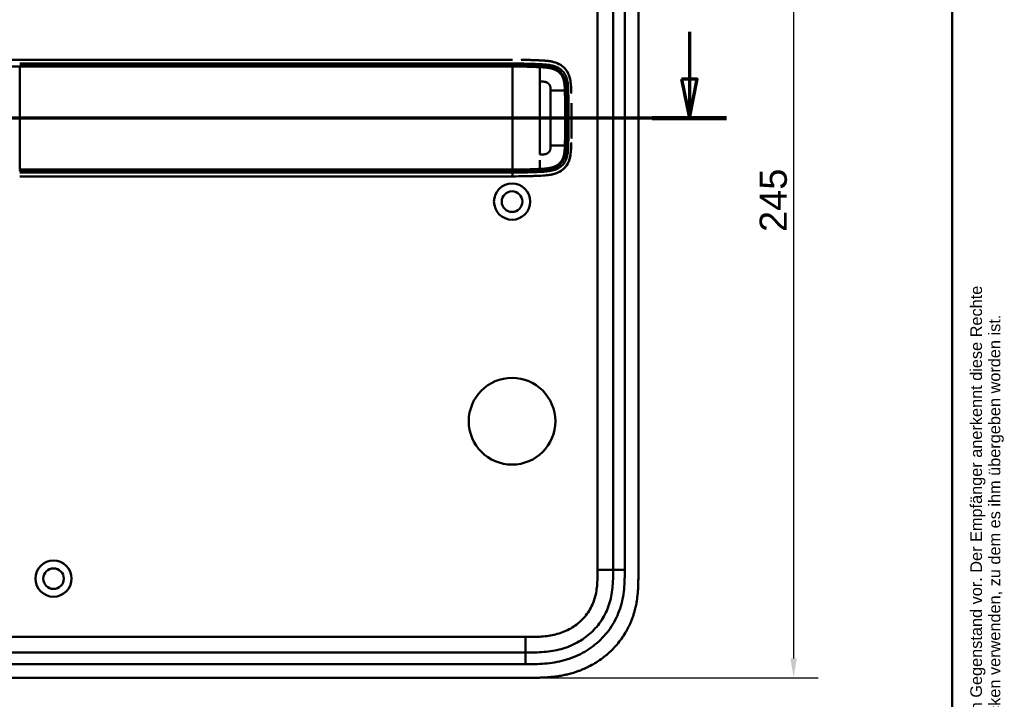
# Model space of a CAD drawing. Header units: millimetres. Extents: x 20 to 833, y 20 to 574.
# Tile 9 of 10: x 580 to 833, y 261 to 436. Entities that reach past the tile are written whole.
import ezdxf
from ezdxf.enums import TextEntityAlignment as Align

# ---------------------------------------------------------------- set-up
doc = ezdxf.new("R2010")
doc.units = ezdxf.units.MM
doc.header["$LTSCALE"] = 2
for name, color, linetype, lineweight in [('Bemaßungen(DIN)', 7, 'Continuous', 25), ('Schnittansichtslinien(DIN)', 7, 'Continuous', 70), ('Sichtbare Kanten(DIN)', 7, 'Continuous', 50), ('Sichtbare tangentiale Kanten(DIN)', 7, 'Continuous', 50), ('Skizziergeometrie(DIN)', 7, 'Continuous', 50), ('Symbole(DIN)', 7, 'Continuous', 25)]:
    doc.layers.add(name, color=color, linetype=linetype, lineweight=lineweight)
doc.styles.add('Aktuell-DIN', font='arial.ttf')
doc.styles.add('STANDARD-DIN~0', font='arial.ttf')
doc.styles.add('Textstil10', font='arial.ttf')
doc.styles.add('Textstil41', font='arial.ttf', dxfattribs={"width": 0.8})
doc.styles.add('Textstil83', font='arial.ttf', dxfattribs={"width": 0.8})
doc.dimstyles.new('CAD-LAN', dxfattribs={"dimscale": 2, "dimtxt": 3.5, "dimasz": 2.5, "dimexe": 3.175, "dimexo": 0, "dimgap": 0.8, "dimtad": 1, "dimrnd": 1e-08, "dimtxsty": 'STANDARD-DIN~0', "dimcen": 0.09, "dimdle": 10, "dimclrd": 250, "dimclre": 250, "dimclrt": 250, "dimadec": 0, "dimazin": 2, "dimtfac": 1, "dimtmove": 0, "dimatfit": 3, "dimfxl": 1, "dimtolj": 1, "dimtzin": 0, "dimlwd": 25, "dimlwe": 25, "dimarcsym": 0})

# ---------------------------------------------------------------- blocks, each defined once
blk = doc.blocks.new('Ränder Standardrahmen')
at = {"layer": 'Skizziergeometrie(DIN)', "flags": 128}
blk.add_lwpolyline([(10, 10), (10, 287), (410, 287), (410, 10), (10, 10)], dxfattribs=at)
blk = doc.blocks.new('Schriftfelder Heusser')
at = {"layer": 'Symbole(DIN)', "color": 7, "insert": (293.33, 191.7), "char_height": 1.5, "width": 182.3003, "attachment_point": 1, "rotation": 90, "line_spacing_factor": 0.944221, "style": 'Aktuell-DIN'}
blk.add_mtext('\\fArial|b0|i0;\\H1.5000;Die Schlossfabrik Heusser AG ist Eigentümerin dieses Dokumentes und behält sich alle Rechte an diesem und dem dargestellten Gegenstand vor. Der Empfänger anerkennt diese Rechte\\Pund wird das Dokument nicht ohne schriftliche Ermächtigung der Eigentümerin Dritten zugänglich machen oder zu anderen Zwecken verwenden, zu dem es ihm übergeben worden ist.\\P ', dxfattribs=at)
at = {"layer": 'Symbole(DIN)', "color": 179, "true_color": 0x262659}
for tag, height, style, p in [('AUTOR', 2.49, 'Aktuell-DIN', (240.03, 219.26)), ('KONTROLLDATUM', 2, 'Textstil10', (217.42, 215.04)), ('KONTROLLIERT_VON', 2, 'Textstil10', (239.98, 215.05))]:
    blk.add_attdef(tag, text='', height=height, dxfattribs=dict(at, style=style)).set_placement(p, align=Align.MIDDLE_LEFT)
at = {"layer": 'Symbole(DIN)', "color": 179, "true_color": 0x262659, "style": 'Textstil10'}
blk.add_attdef('ERSTELLUNGSDATUM_001', (217.23, 218.29), '', height=2, dxfattribs=at)
at = {"layer": 'Symbole(DIN)', "color": 7, "style": 'Textstil83', "width": 0.8}
blk.add_attdef('Anfänglicher_Ansichtsmaßstab_001', (281.57, 213.34), '', height=2.3, dxfattribs=at)
at = {"layer": 'Symbole(DIN)', "color": 179, "true_color": 0x262659, "style": 'Textstil10'}
blk.add_attdef('PROJEKT', text='', height=2, dxfattribs=at).set_placement((217.77, 209.72), align=Align.BOTTOM_LEFT)
at = {"layer": 'Symbole(DIN)', "color": 7, "style": 'Textstil41', "width": 0.8}
blk.add_attdef('STATUS', text='', height=5, dxfattribs=at).set_placement((284.53, 195.86), align=Align.MIDDLE_CENTER)
blk = doc.blocks.new('2DTransSchnitt0')
at = {"layer": 'Schnittansichtslinien(DIN)', "linetype": 'Continuous'}
for p, q in [((376.18, 216.59), (376.18, 210.5)), ((375.18, 210.5), (376.18, 205.5)), ((377.18, 210.5), (375.18, 210.5)), ((376.18, 210.5), (376.18, 205.5)), ((376.18, 205.5), (377.18, 210.5)), ((380.97, 205.5), (249.93, 205.5))]:
    blk.add_line(p, q, dxfattribs=at)
at = {"layer": 'Schnittansichtslinien(DIN)', "linetype": 'Continuous', "lineweight": 140}
blk.add_line((380.97, 205.5), (371.39, 205.5), dxfattribs=at)
at = {"layer": 'Schnittansichtslinien(DIN)', "linetype": 'Continuous', "flags": 128}
blk.add_lwpolyline([(375.18, 210.5), (376.18, 205.5), (377.18, 210.5), (375.18, 210.5)], dxfattribs=at)
at = {"layer": 'Schnittansichtslinien(DIN)'}
blk.add_solid([(375.18, 210.5), (376.18, 205.5), (377.18, 210.5), (375.18, 210.5)], dxfattribs=at)
blk = doc.blocks.new('*D10')
at = {"layer": 'Bemaßungen(DIN)', "color": 250, "linetype": 'Continuous', "lineweight": 25, "true_color": 0x3f3f3f, "transparency": 16777216}
for p, q in [((711.19, 512), (785.54, 512)), ((779.19, 507), (779.19, 272)), ((711.19, 267), (785.54, 267))]:
    blk.add_line(p, q, dxfattribs=at)
at = {"layer": 'Bemaßungen(DIN)', "color": 250, "linetype": 'Continuous', "true_color": 0x3f3f3f, "transparency": 16777216}
for points in [[(778.36, 507), (780.02, 507), (779.19, 512)], [(778.36, 272), (780.02, 272), (779.19, 267)]]:
    blk.add_solid(points, dxfattribs=at)
at = {"layer": 'Defpoints', "color": 0, "linetype": 'Continuous', "transparency": 16777216}
for p in [(711.19, 512), (711.19, 267), (779.19, 267)]:
    blk.add_point(p, dxfattribs=at)
at = {"layer": 'Bemaßungen(DIN)', "color": 250, "linetype": 'Continuous', "lineweight": 25, "true_color": 0x3f3f3f, "transparency": 16777216, "insert": (770.44, 381.68), "char_height": 7, "attachment_point": 1, "rotation": 90, "style": 'STANDARD-DIN~0'}
blk.add_mtext('\\A1;245', dxfattribs=at)

msp = doc.modelspace()

# ---------------------------------------------------------------- linework, layer by layer
at = {"layer": 'Sichtbare Kanten(DIN)'}
for p, q in [((732.73, 294.786), (732.73, 484.217)), ((739.23, 293.786), (739.23, 485.217)), ((706.867, 426.005), (580.015, 426.005)), ((716.653, 414.001), (716.654, 414.001)), ((720.704, 414.001), (720.704, 414.001)), ((716.653, 408.001), (716.653, 408.001)), ((720.704, 408.001), (720.704, 408.001)), ((580.015, 396.005), (706.867, 396.005)), ((565.268, 273.501), (710.192, 273.501)), ((552.269, 267.001), (711.191, 267.001))]:
    msp.add_line(p, q, dxfattribs=at)
for centre, radius in [((706.73, 389.501), 4.65), ((706.73, 389.501), 2.65), ((706.73, 333.001), 11.15), ((588.73, 292.501), 4.65), ((588.73, 292.501), 2.65)]:
    msp.add_circle(centre, radius, dxfattribs=at)
for centre, radius, start, end in [((706.73, 411.001), 14, 104.46083, 104.46616), ((706.73, 411.001), 13.8, 100.78374, 100.78832), ((706.73, 411.001), 13.8, 73.28693, 73.28729), ((706.73, 411.001), 11.6, 31.18578, 31.18695), ((706.73, 411.001), 11.5, 30.35256, 30.35418), ((706.73, 411.001), 11.7, 31.98569, 31.98649), ((706.73, 411.001), 11.5, 329.64582, 329.64689), ((706.73, 411.001), 11.6, 328.81305, 328.81381), ((706.73, 411.001), 11.7, 328.01351, 328.01403), ((706.73, 411.001), 14, 255.42748, 255.43284), ((706.73, 411.001), 13.8, 259.06815, 259.07275), ((706.73, 411.002), 13.801, 286.81616, 286.8165)]:
    msp.add_arc(centre, radius, start, end, dxfattribs=at)
for points, degree, knots in [([(553.387, 426.005), (553.773, 426.005), (554.14, 426.005), (554.944, 426.005), (555.364, 426.005), (556.629, 426.005), (557.517, 426.005), (560.39, 426.005), (562.471, 426.005), (567.618, 426.005), (570.727, 426.005), (575.888, 426.005), (577.952, 426.005), (580.015, 426.005)], 3, [0, 0, 0, 0, 0.1534173, 0.1534173, 0.3047718, 0.3047718, 0.5966116, 0.5966116, 1.2249955, 1.2249955, 2.1545342, 2.1545342, 2.7736042, 2.7736042, 2.7736042, 2.7736042]), ([(709.098, 425.994), (709.098, 425.994), (709.098, 425.994), (709.098, 425.994), (709.098, 425.994), (709.098, 425.994), (709.099, 425.994), (709.099, 425.994), (709.1, 425.994), (709.105, 425.994), (709.111, 425.994), (709.122, 425.994), (709.129, 425.994), (709.154, 425.994), (709.173, 425.994), (709.288, 425.992), (709.385, 425.99), (709.515, 425.988), (709.547, 425.988), (709.59, 425.987), (709.601, 425.987), (709.616, 425.987), (709.619, 425.987), (709.624, 425.987), (709.625, 425.987), (709.627, 425.987), (709.627, 425.987), (709.628, 425.987), (709.628, 425.987), (709.628, 425.987), (709.628, 425.987), (709.628, 425.987)], 3, [0, 0, 0, 0, 0.000010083, 0.000010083, 0.000030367, 0.000030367, 0.000084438, 0.000084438, 0.00022861, 0.00022861, 0.001766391, 0.001766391, 0.003816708, 0.003816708, 0.009284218, 0.009284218, 0.038444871, 0.038444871, 0.048164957, 0.048164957, 0.051405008, 0.051405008, 0.052485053, 0.052485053, 0.052845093, 0.052845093, 0.05296512, 0.05296512, 0.053005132, 0.053005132, 0.053043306, 0.053043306, 0.053043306, 0.053043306]), ([(713.996, 425.838), (713.996, 425.838), (713.977, 425.839), (713.787, 425.848), (713.421, 425.864), (712.866, 425.89), (712.111, 425.918), (711.305, 425.947), (710.631, 425.965), (710.139, 425.977), (709.824, 425.983), (709.682, 425.986), (709.628, 425.987)], 5, [0, 0, 0, 0, 0, 0, 0.00002286, 0.00969157, 0.09825636, 0.18682115, 0.27538594, 0.36395073, 0.40823312, 0.43566831, 0.43566831, 0.43566831, 0.43566831, 0.43566831, 0.43566831]), ([(715.696, 425.724), (715.639, 425.73), (715.583, 425.735), (715.526, 425.74), (715.247, 425.766), (714.97, 425.786), (714.69, 425.802)], 3, [1.11173243, 1.11173243, 1.11173243, 1.11173243, 1.12964673, 1.12964673, 1.12964673, 1.21762011, 1.21762011, 1.21762011, 1.21762011]), ([(714.69, 425.802), (714.69, 425.802), (714.69, 425.802), (714.69, 425.802), (714.69, 425.802), (714.691, 425.802), (714.691, 425.802), (714.693, 425.802), (714.694, 425.802), (714.699, 425.802), (714.702, 425.802), (714.716, 425.801), (714.726, 425.8), (714.767, 425.798), (714.797, 425.796), (714.92, 425.788), (715.012, 425.782), (715.241, 425.765), (715.378, 425.754), (715.567, 425.737), (715.618, 425.732), (715.674, 425.726), (715.679, 425.725), (715.687, 425.725), (715.691, 425.724), (715.695, 425.724), (715.695, 425.724), (715.695, 425.724), (715.696, 425.724), (715.696, 425.724), (715.696, 425.724), (715.696, 425.724), (715.696, 425.724), (715.696, 425.724), (715.696, 425.724), (715.696, 425.724)], 3, [0, 0, 0, 0, 0.00003166, 0.00003166, 0.00007175, 0.00007175, 0.00018596, 0.00018596, 0.00052834, 0.00052834, 0.00155512, 0.00155512, 0.00463506, 0.00463506, 0.01387455, 0.01387455, 0.04159374, 0.04159374, 0.08317485, 0.08317485, 0.09876658, 0.09876658, 0.10022827, 0.10022827, 0.10132472, 0.10132472, 0.1014245, 0.1014245, 0.10147482, 0.10147482, 0.10150043, 0.10150043, 0.10151366, 0.10151366, 0.10152856, 0.10152856, 0.10152856, 0.10152856]), ([(721.824, 419.95), (721.807, 420.108), (721.787, 420.266), (721.658, 421.12), (721.484, 421.796), (720.904, 423.039), (720.525, 423.577), (719.543, 424.502), (718.969, 424.854), (717.231, 425.574), (716.021, 425.719), (714.825, 425.794)], 3, [-1.0928074, -1.0928074, -1.0928074, -1.0928074, -1.045951, -1.045951, -0.838061, -0.838061, -0.6395491, -0.6395491, -0.4375462, -0.4375462, -0.0824985, -0.0824985, -0.0824985, -0.0824985]), ([(721.191, 422.42), (721.191, 422.42), (721.191, 422.42), (721.192, 422.42), (721.192, 422.42), (721.192, 422.419), (721.192, 422.419), (721.193, 422.417), (721.193, 422.416), (721.195, 422.412), (721.197, 422.409), (721.203, 422.396), (721.207, 422.386), (721.225, 422.347), (721.238, 422.318), (721.289, 422.201), (721.325, 422.112), (721.371, 421.988), (721.384, 421.955), (721.401, 421.908), (721.405, 421.896), (721.411, 421.878), (721.413, 421.873), (721.416, 421.866), (721.416, 421.863), (721.418, 421.86), (721.418, 421.859), (721.419, 421.857), (721.419, 421.856), (721.419, 421.855), (721.419, 421.855), (721.42, 421.854), (721.42, 421.854), (721.42, 421.854), (721.42, 421.854), (721.42, 421.854), (721.42, 421.854), (721.42, 421.854), (721.42, 421.854), (721.42, 421.854)], 3, [0, 0, 0, 0, 0.000053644, 0.000053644, 0.000093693, 0.000093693, 0.000213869, 0.000213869, 0.000574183, 0.000574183, 0.001654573, 0.001654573, 0.00489501, 0.00489501, 0.014615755, 0.014615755, 0.043784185, 0.043784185, 0.054719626, 0.054719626, 0.058820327, 0.058820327, 0.060417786, 0.060417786, 0.061217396, 0.061217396, 0.06161808, 0.06161808, 0.061819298, 0.061819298, 0.061920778, 0.061920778, 0.06197238, 0.06197238, 0.061999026, 0.061999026, 0.062013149, 0.062013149, 0.062029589, 0.062029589, 0.062029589, 0.062029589]), ([(721.93, 418.267), (721.93, 418.267), (721.93, 418.267), (721.93, 418.267), (721.93, 418.266), (721.93, 418.266), (721.93, 418.266), (721.93, 418.264), (721.93, 418.263), (721.93, 418.258), (721.93, 418.254), (721.931, 418.24), (721.931, 418.229), (721.933, 418.186), (721.934, 418.154), (721.938, 418.024), (721.941, 417.927), (721.946, 417.757), (721.949, 417.684), (721.953, 417.557), (721.954, 417.502), (721.956, 417.443), (721.956, 417.438), (721.957, 417.429), (721.957, 417.425), (721.957, 417.42), (721.957, 417.42), (721.957, 417.419), (721.957, 417.418), (721.957, 417.417), (721.957, 417.417), (721.957, 417.417), (721.957, 417.417), (721.957, 417.417)], 3, [0, 0, 0, 0, 0.0000685, 0.0000685, 0.000108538, 0.000108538, 0.000228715, 0.000228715, 0.000589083, 0.000589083, 0.00166957, 0.00166957, 0.004910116, 0.004910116, 0.014630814, 0.014630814, 0.043792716, 0.043792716, 0.065662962, 0.065662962, 0.08206584, 0.08206584, 0.083603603, 0.083603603, 0.084757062, 0.084757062, 0.084973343, 0.084973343, 0.085135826, 0.085135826, 0.085162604, 0.085162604, 0.08517595, 0.08517595, 0.08517595, 0.08517595]), ([(722.041, 413.31), (722.037, 413.721), (722.031, 414.133), (722.024, 414.545), (722.022, 414.641), (722.021, 414.736), (722.019, 414.832)], 3, [0.93532745, 0.93532745, 0.93532745, 0.93532745, 1.05789587, 1.05789587, 1.05789587, 1.08637381, 1.08637381, 1.08637381, 1.08637381]), ([(722.041, 413.31), (722.041, 413.31), (722.041, 413.309), (722.041, 413.309), (722.041, 413.309), (722.041, 413.308), (722.041, 413.308), (722.041, 413.306), (722.041, 413.305), (722.041, 413.3), (722.041, 413.297), (722.041, 413.282), (722.041, 413.272), (722.042, 413.228), (722.042, 413.196), (722.043, 413.066), (722.044, 412.969), (722.048, 412.58), (722.05, 412.289), (722.051, 411.959), (722.051, 411.921), (722.052, 411.864), (722.052, 411.845), (722.052, 411.817), (722.052, 411.807), (722.052, 411.793), (722.052, 411.788), (722.052, 411.781), (722.052, 411.779), (722.052, 411.775), (722.052, 411.774), (722.052, 411.772), (722.052, 411.772), (722.052, 411.771), (722.052, 411.771), (722.052, 411.77), (722.052, 411.77), (722.052, 411.77), (722.052, 411.77), (722.052, 411.77), (722.052, 411.77), (722.052, 411.769), (722.052, 411.769), (722.052, 411.769)], 3, [0, 0, 0, 0, 0.00007709, 0.00007709, 0.00011709, 0.00011709, 0.0002371, 0.0002371, 0.00059712, 0.00059712, 0.00167714, 0.00167714, 0.00491717, 0.00491717, 0.0146372, 0.0146372, 0.04379722, 0.04379722, 0.13127739, 0.13127739, 0.14267197, 0.14267197, 0.1483693, 0.1483693, 0.15121801, 0.15121801, 0.15264242, 0.15264242, 0.15335469, 0.15335469, 0.15371088, 0.15371088, 0.15388903, 0.15388903, 0.15397817, 0.15397817, 0.15402279, 0.15402279, 0.15404516, 0.15404516, 0.15405641, 0.15405641, 0.15406792, 0.15406792, 0.15406792, 0.15406792]), ([(722.052, 410.244), (722.053, 410.498), (722.053, 410.751), (722.053, 411.005), (722.053, 411.26), (722.053, 411.514), (722.052, 411.769)], 3, [0.62936601, 0.62936601, 0.62936601, 0.62936601, 0.70537642, 0.70537642, 0.70537642, 0.78178643, 0.78178643, 0.78178643, 0.78178643]), ([(722.019, 407.178), (722.021, 407.273), (722.022, 407.369), (722.024, 407.464), (722.031, 407.877), (722.037, 408.289), (722.041, 408.7)], 3, [0.32448872, 0.32448872, 0.32448872, 0.32448872, 0.35285696, 0.35285696, 0.35285696, 0.47549945, 0.47549945, 0.47549945, 0.47549945]), ([(722.052, 410.244), (722.052, 410.244), (722.052, 410.243), (722.052, 410.243), (722.052, 410.243), (722.052, 410.242), (722.052, 410.242), (722.052, 410.24), (722.052, 410.239), (722.052, 410.234), (722.052, 410.231), (722.052, 410.216), (722.052, 410.206), (722.052, 410.162), (722.052, 410.13), (722.051, 410), (722.051, 409.903), (722.048, 409.514), (722.046, 409.223), (722.043, 408.877), (722.042, 408.822), (722.042, 408.747), (722.041, 408.726), (722.041, 408.705), (722.041, 408.704), (722.041, 408.702), (722.041, 408.702), (722.041, 408.701), (722.041, 408.701), (722.041, 408.701), (722.041, 408.7), (722.041, 408.7), (722.041, 408.7), (722.041, 408.7), (722.041, 408.7), (722.041, 408.7)], 3, [0, 0, 0, 0, 0.00006794, 0.00006794, 0.00010794, 0.00010794, 0.00022795, 0.00022795, 0.00058796, 0.00058796, 0.00166798, 0.00166798, 0.004908, 0.004908, 0.01462802, 0.01462802, 0.04378804, 0.04378804, 0.13126821, 0.13126821, 0.14767072, 0.14767072, 0.15382171, 0.15382171, 0.15411336, 0.15411336, 0.15425925, 0.15425925, 0.15433228, 0.15433228, 0.15436886, 0.15436886, 0.15438723, 0.15438723, 0.15440596, 0.15440596, 0.15440596, 0.15440596]), ([(722.019, 407.178), (722.019, 407.178), (722.019, 407.178), (722.019, 407.178), (722.019, 407.177), (722.019, 407.177), (722.019, 407.177), (722.019, 407.175), (722.019, 407.174), (722.019, 407.169), (722.019, 407.165), (722.019, 407.151), (722.018, 407.14), (722.018, 407.097), (722.017, 407.065), (722.015, 406.935), (722.013, 406.838), (722.005, 406.449), (721.999, 406.158), (721.991, 405.844), (721.991, 405.822), (721.99, 405.796), (721.99, 405.792), (721.99, 405.784), (721.99, 405.781), (721.989, 405.778), (721.989, 405.777), (721.989, 405.776), (721.989, 405.776), (721.989, 405.775), (721.989, 405.775), (721.989, 405.775)], 3, [0, 0, 0, 0, 0.00003042, 0.00003042, 0.00007044, 0.00007044, 0.00019048, 0.00019048, 0.00055053, 0.00055053, 0.00163058, 0.00163058, 0.00487062, 0.00487062, 0.01459066, 0.01459066, 0.0437507, 0.0437507, 0.13123111, 0.13123111, 0.13788283, 0.13788283, 0.13913003, 0.13913003, 0.14006547, 0.14006547, 0.14024087, 0.14024087, 0.14037254, 0.14037254, 0.14038465, 0.14038465, 0.14038465, 0.14038465]), ([(714.813, 396.214), (715.895, 396.282), (716.983, 396.405), (718.658, 396.996), (719.267, 397.32), (720.321, 398.196), (720.737, 398.714), (721.426, 400.01), (721.625, 400.746), (721.829, 401.975), (721.874, 402.517), (721.902, 403.062)], 3, [-1.1255122, -1.1255122, -1.1255122, -1.1255122, -0.8348812, -0.8348812, -0.6468758, -0.6468758, -0.4644401, -0.4644401, -0.2506566, -0.2506566, -0.0864851, -0.0864851, -0.0864851, -0.0864851]), ([(721.957, 404.591), (721.957, 404.591), (721.957, 404.591), (721.957, 404.591), (721.957, 404.591), (721.957, 404.591), (721.957, 404.59), (721.956, 404.574), (721.956, 404.556), (721.955, 404.516), (721.954, 404.493), (721.949, 404.349), (721.946, 404.227), (721.939, 404.024), (721.937, 403.943), (721.933, 403.835), (721.932, 403.808), (721.931, 403.772), (721.931, 403.763), (721.93, 403.751), (721.93, 403.748), (721.93, 403.744), (721.93, 403.743), (721.93, 403.742), (721.93, 403.741), (721.93, 403.741), (721.93, 403.74), (721.93, 403.74)], 3, [0, 0, 0, 0, 0.000012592, 0.000012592, 0.000034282, 0.000034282, 0.000102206, 0.000102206, 0.005244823, 0.005244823, 0.012100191, 0.012100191, 0.048663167, 0.048663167, 0.073039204, 0.073039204, 0.081164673, 0.081164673, 0.083873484, 0.083873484, 0.084776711, 0.084776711, 0.085077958, 0.085077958, 0.085178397, 0.085178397, 0.085279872, 0.085279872, 0.085279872, 0.085279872]), ([(721.416, 400.146), (721.416, 400.146), (721.416, 400.146), (721.416, 400.145), (721.416, 400.145), (721.416, 400.145), (721.416, 400.145), (721.416, 400.144), (721.416, 400.143), (721.415, 400.141), (721.414, 400.138), (721.411, 400.13), (721.409, 400.124), (721.4, 400.1), (721.394, 400.081), (721.367, 400.008), (721.346, 399.953), (721.303, 399.845), (721.281, 399.792), (721.247, 399.713), (721.236, 399.687), (721.218, 399.647), (721.212, 399.634), (721.203, 399.614), (721.2, 399.608), (721.195, 399.598), (721.194, 399.594), (721.192, 399.59), (721.191, 399.588), (721.19, 399.585), (721.189, 399.585), (721.189, 399.583), (721.189, 399.583), (721.188, 399.582), (721.188, 399.582), (721.188, 399.582), (721.188, 399.582), (721.188, 399.581), (721.188, 399.581), (721.188, 399.581), (721.188, 399.581), (721.188, 399.581)], 3, [0, 0, 0, 0, 0.000029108, 0.000029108, 0.000069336, 0.000069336, 0.000142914, 0.000142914, 0.000363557, 0.000363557, 0.001025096, 0.001025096, 0.003009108, 0.003009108, 0.008960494, 0.008960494, 0.026815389, 0.026815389, 0.044302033, 0.044302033, 0.053052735, 0.053052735, 0.057429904, 0.057429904, 0.059619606, 0.059619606, 0.060715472, 0.060715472, 0.061264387, 0.061264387, 0.061539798, 0.061539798, 0.061678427, 0.061678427, 0.06174862, 0.06174862, 0.061784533, 0.061784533, 0.061803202, 0.061803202, 0.061823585, 0.061823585, 0.061823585, 0.061823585]), ([(715.655, 396.281), (715.654, 396.281), (715.654, 396.281), (715.653, 396.281), (715.651, 396.281), (715.648, 396.281), (715.645, 396.28), (715.629, 396.279), (715.616, 396.277), (715.311, 396.248), (715.018, 396.227), (713.158, 396.115), (711.584, 396.062), (708.963, 396.008), (707.915, 396.005), (706.867, 396.005)], 3, [0, 0, 0, 0, 0.00009264, 0.00009264, 0.00046302, 0.00046302, 0.00120364, 0.00120364, 0.00534922, 0.00534922, 0.09385061, 0.09385061, 0.56580604, 0.56580604, 0.88027176, 0.88027176, 0.88027176, 0.88027176]), ([(710.57, 396.043), (710.699, 396.046), (711.006, 396.054), (711.494, 396.069), (712.167, 396.093), (712.868, 396.12), (713.421, 396.145), (713.786, 396.161), (713.977, 396.17), (713.996, 396.171)], 5, [0.37850291, 0.37850291, 0.37850291, 0.37850291, 0.37850291, 0.37850291, 0.44282401, 0.53138881, 0.61995362, 0.70851842, 0.71828181, 0.71828181, 0.71828181, 0.71828181, 0.71828181, 0.71828181]), ([(710.192, 273.501), (710.997, 273.501), (712.593, 273.503), (714.93, 273.61), (717.195, 273.886), (720.113, 274.524), (723.547, 275.886), (727.131, 278.429), (729.962, 281.771), (731.521, 285.05), (732.268, 287.878), (732.598, 290.096), (732.728, 292.402), (732.73, 293.986), (732.73, 294.786)], 3, [18.3883596, 18.3883596, 18.3883596, 18.3883596, 18.6318617, 18.875363, 19.1188643, 19.3623656, 19.8493681, 20.3363707, 20.8233732, 21.3103757, 21.553877, 21.7973783, 22.0408796, 22.2843823, 22.2843823, 22.2843823, 22.2843823]), ([(711.191, 267.001), (711.789, 267.001), (712.84, 267.002), (714.051, 267.027), (714.964, 267.062), (715.573, 267.095), (716.336, 267.149), (716.947, 267.204), (717.71, 267.287), (718.321, 267.367), (719.236, 267.508), (720.147, 267.678), (721.353, 267.956), (722.25, 268.204), (723.138, 268.485), (723.724, 268.688), (724.595, 269.019), (725.454, 269.382), (726.715, 269.987), (727.805, 270.591), (729.12, 271.424), (730.131, 272.152), (731.338, 273.135), (732.256, 273.98), (733.337, 275.103), (734.145, 276.054), (735.079, 277.303), (735.764, 278.349), (736.457, 279.572), (736.875, 280.41), (737.258, 281.265), (737.494, 281.843), (737.767, 282.573), (737.968, 283.165), (738.194, 283.91), (738.357, 284.511), (738.575, 285.418), (738.757, 286.332), (738.945, 287.557), (739.047, 288.477), (739.122, 289.395), (739.16, 290.007), (739.194, 290.77), (739.211, 291.378), (739.224, 292.135), (739.23, 292.888), (739.23, 293.487), (739.23, 293.786)], 3, [0.00000945, 0.00000945, 0.00000945, 0.00000945, 0.04167564, 0.07292528, 0.08334182, 0.10417491, 0.11459146, 0.13542455, 0.1458411, 0.16667419, 0.17709074, 0.20834038, 0.22917347, 0.26042311, 0.27083965, 0.29167275, 0.30208929, 0.33333893, 0.35417202, 0.39583821, 0.4166713, 0.45833749, 0.47917058, 0.52083676, 0.54166985, 0.58333604, 0.60416913, 0.64583532, 0.66666841, 0.69791805, 0.70833459, 0.72916769, 0.73958423, 0.76041733, 0.77083387, 0.79166696, 0.80208351, 0.83333315, 0.85416624, 0.88541588, 0.89583243, 0.91666552, 0.92708206, 0.94791516, 0.9583317, 0.9791648, 0.99999789, 0.99999789, 0.99999789, 0.99999789])]:
    msp.add_open_spline(points, degree=degree, knots=knots, dxfattribs=at)
for points in [[(721.42, 421.854), (721.353, 422.046), (721.277, 422.235), (721.191, 422.42)], [(721.936, 418.084), (721.936, 418.092), (721.935, 418.099), (721.935, 418.107)], [(721.935, 403.902), (721.935, 403.91), (721.936, 403.917), (721.936, 403.925)], [(721.187, 399.581), (721.273, 399.765), (721.349, 399.954), (721.416, 400.146)]]:
    msp.add_open_spline(points, degree=3, dxfattribs=at)
at = {"layer": 'Sichtbare tangentiale Kanten(DIN)'}
for p, q in [((728.73, 294.786), (728.73, 484.217)), ((735.73, 484.217), (735.73, 294.786)), ((580.015, 397.748), (580.015, 424.261)), ((706.867, 424.557), (706.867, 425.015)), ((713.883, 424.392), (713.919, 424.851)), ((720.608, 418.084), (721.175, 418.084)), ((720.608, 403.925), (721.175, 403.925)), ((706.867, 396.994), (706.867, 397.452)), ((713.883, 397.617), (713.919, 397.158)), ((728.73, 294.786), (732.73, 294.786)), ((732.73, 294.786), (735.73, 294.786)), ((565.268, 277.501), (710.192, 277.501)), ((710.192, 277.501), (710.192, 273.501)), ((710.192, 273.501), (710.192, 270.501)), ((710.192, 270.501), (565.268, 270.501))]:
    msp.add_line(p, q, dxfattribs=at)
for centre, major_axis, start_param, end_param in [((713.871, 400.636), (0, 24.021), 5.6792512, 6.0669039), ((713.871, 421.429), (0, -24.076), 0.0832449, 0.4855125)]:
    msp.add_ellipse(centre, major_axis=major_axis, ratio=0.00001, start_param=start_param, end_param=end_param, dxfattribs=at)
for points, degree in [([(714.69, 425.802), (714.46, 425.816), (714.229, 425.827), (713.996, 425.838)], 3), ([(706.867, 397.749), (706.869, 399.897), (706.87, 406.776), (706.87, 415.232), (706.869, 422.111), (706.867, 424.26)], 5), ([(713.871, 401.605), (713.871, 404.68), (713.871, 408.782), (713.871, 413.227), (713.871, 417.33), (713.871, 420.404)], 5), ([(716.654, 418.084), (716.652, 418.749), (716.662, 419.325), (716.411, 419.836), (715.988, 420.207), (715.353, 420.41), (714.67, 420.403), (713.871, 420.404)], 7), ([(716.654, 418.084), (716.654, 415.255), (716.654, 412.421), (716.653, 409.588), (716.654, 406.755), (716.654, 403.925)], 5), ([(720.313, 418.084), (719.562, 418.084), (718.828, 418.084), (718.104, 418.084), (717.382, 418.084), (716.654, 418.084)], 5), ([(716.654, 403.925), (716.651, 403.26), (716.662, 402.684), (716.41, 402.172), (715.989, 401.803), (715.352, 401.599), (714.67, 401.607), (713.871, 401.605)], 7), ([(720.313, 403.925), (719.562, 403.925), (718.828, 403.925), (718.104, 403.925), (717.382, 403.925), (716.654, 403.925)], 5), ([(706.867, 396.005), (706.867, 396.005), (706.867, 396.005), (706.867, 396.225), (706.867, 396.591), (706.867, 396.994)], 5)]:
    msp.add_open_spline(points, degree=degree, dxfattribs=at)
for points, degree, knots in [([(721.191, 422.42), (721.114, 422.587), (721.029, 422.75), (720.935, 422.908), (720.653, 423.386), (720.295, 423.815), (719.887, 424.17), (719.478, 424.525), (719.021, 424.808), (718.54, 425.026), (718.06, 425.245), (717.556, 425.401), (717.05, 425.513), (716.6, 425.612), (716.147, 425.677), (715.696, 425.724)], 3, [0.43542627, 0.43542627, 0.43542627, 0.43542627, 0.48834098, 0.48834098, 0.48834098, 0.64866741, 0.64866741, 0.64866741, 0.80899385, 0.80899385, 0.80899385, 0.96932029, 0.96932029, 0.96932029, 1.11173243, 1.11173243, 1.11173243, 1.11173243]), ([(551.503, 424.255), (552.331, 424.255), (553.26, 424.255), (554.287, 424.255), (554.8, 424.255), (555.337, 424.255), (555.89, 424.255), (556.444, 424.255), (557.014, 424.255), (557.597, 424.255), (558.179, 424.255), (558.774, 424.256), (559.375, 424.256), (559.977, 424.256), (560.587, 424.256), (561.201, 424.257), (561.814, 424.257), (562.432, 424.257), (563.053, 424.257), (563.674, 424.258), (564.297, 424.258), (564.921, 424.258), (565.546, 424.258), (566.172, 424.259), (566.799, 424.259), (567.426, 424.259), (568.055, 424.259), (568.683, 424.26), (569.312, 424.26), (569.941, 424.26), (570.571, 424.26), (571.2, 424.26), (571.83, 424.26), (572.46, 424.26), (573.09, 424.26), (573.72, 424.26), (574.35, 424.261), (574.98, 424.261), (575.61, 424.261), (576.24, 424.261), (576.87, 424.261), (577.5, 424.261), (578.13, 424.261), (578.758, 424.261), (579.387, 424.261), (580.015, 424.261)], 3, [-0.0090822, -0.0090822, -0.0090822, -0.0090822, 0.368934, 0.368934, 0.368934, 0.5579421, 0.5579421, 0.5579421, 0.7469502, 0.7469502, 0.7469502, 0.9359583, 0.9359583, 0.9359583, 1.1249664, 1.1249664, 1.1249664, 1.3139745, 1.3139745, 1.3139745, 1.5029826, 1.5029826, 1.5029826, 1.6919907, 1.6919907, 1.6919907, 1.8809988, 1.8809988, 1.8809988, 2.0700069, 2.0700069, 2.0700069, 2.259015, 2.259015, 2.259015, 2.4480231, 2.4480231, 2.4480231, 2.6370312, 2.6370312, 2.6370312, 2.8260393, 2.8260393, 2.8260393, 3.0147053, 3.0147053, 3.0147053, 3.0147053]), ([(580.015, 425.015), (589.971, 425.015), (599.955, 425.015), (609.902, 425.015), (630.331, 425.015), (650.805, 425.015), (671.243, 425.015), (677.827, 425.015), (684.418, 425.015), (691.015, 425.015), (696.32, 425.015), (701.635, 425.015), (706.867, 425.015)], 3, [23.2299829, 23.2299829, 23.2299829, 23.2299829, 26.2168354, 26.2168354, 26.2168354, 32.3515912, 32.3515912, 32.3515912, 34.3279835, 34.3279835, 34.3279835, 35.9173864, 35.9173864, 35.9173864, 35.9173864]), ([(706.874, 424.557), (706.867, 424.557), (703.721, 424.558), (697.386, 424.557), (687.831, 424.558), (675.154, 424.557), (659.304, 424.558), (643.437, 424.557), (627.584, 424.557), (613.317, 424.557), (600.626, 424.557), (591.112, 424.557), (584.772, 424.557), (581.601, 424.557), (580.015, 424.557)], 5, [20.6437384, 20.6437384, 20.6437384, 20.6437384, 20.6437384, 20.6437384, 20.6474288, 22.2330696, 23.8187104, 25.4043512, 26.989992, 28.5756328, 30.1612736, 31.7469144, 32.5397348, 33.3329244, 33.3329244, 33.3329244, 33.3329244, 33.3329244, 33.3329244]), ([(580.016, 424.261), (582.659, 424.261), (585.301, 424.261), (590.586, 424.261), (593.228, 424.261), (601.156, 424.261), (606.443, 424.261), (617.015, 424.261), (622.3, 424.261), (632.869, 424.261), (638.154, 424.261), (648.726, 424.261), (654.014, 424.261), (664.586, 424.261), (669.869, 424.261), (680.435, 424.261), (685.721, 424.261), (696.313, 424.261), (701.628, 424.262), (706.867, 424.26)], 3, [3.0147053, 3.0147053, 3.0147053, 3.0147053, 3.8078678, 3.8078678, 4.6006882, 4.6006882, 6.186329, 6.186329, 7.7719698, 7.7719698, 9.3576106, 9.3576106, 10.9432514, 10.9432514, 12.5288922, 12.5288922, 14.114533, 14.114533, 15.703149, 15.703149, 15.703149, 15.703149]), ([(706.867, 424.26), (707.035, 424.26), (707.375, 424.26), (707.889, 424.26), (708.575, 424.26), (709.431, 424.245), (710.301, 424.232), (711.178, 424.205), (712.074, 424.175), (712.796, 424.145), (713.335, 424.121), (713.693, 424.104), (713.871, 424.096)], 5, [15.70314896, 15.70314896, 15.70314896, 15.70314896, 15.70314896, 15.70314896, 15.78784381, 15.87551383, 15.96318385, 16.05085387, 16.13852389, 16.22619391, 16.31386394, 16.40213792, 16.40213792, 16.40213792, 16.40213792, 16.40213792, 16.40213792]), ([(706.875, 425.015), (707.155, 425.015), (707.434, 425.015), (707.713, 425.014), (707.858, 425.014), (708.003, 425.014), (708.148, 425.013), (708.292, 425.012), (708.436, 425.011), (708.581, 425.01), (708.725, 425.008), (708.871, 425.007), (709.016, 425.005), (709.161, 425.004), (709.305, 425.002), (709.45, 424.999), (709.594, 424.997), (709.739, 424.995), (709.884, 424.992), (710.029, 424.989), (710.174, 424.986), (710.32, 424.982), (710.611, 424.975), (710.905, 424.968), (711.203, 424.958), (711.5, 424.949), (711.801, 424.939), (712.106, 424.928), (712.41, 424.917), (712.717, 424.904), (713.021, 424.891), (713.325, 424.878), (713.626, 424.865), (713.919, 424.851)], 3, [35.91738638, 35.91738638, 35.91738638, 35.91738638, 36.00219131, 36.00219131, 36.00219131, 36.0464737, 36.0464737, 36.0464737, 36.0907561, 36.0907561, 36.0907561, 36.13503849, 36.13503849, 36.13503849, 36.17932089, 36.17932089, 36.17932089, 36.22360328, 36.22360328, 36.22360328, 36.26788568, 36.26788568, 36.26788568, 36.35645047, 36.35645047, 36.35645047, 36.44501526, 36.44501526, 36.44501526, 36.53358005, 36.53358005, 36.53358005, 36.62221221, 36.62221221, 36.62221221, 36.62221221]), ([(713.883, 424.392), (713.883, 424.392), (713.705, 424.401), (713.348, 424.417), (712.808, 424.441), (712.084, 424.472), (711.189, 424.501), (710.307, 424.528), (709.437, 424.542), (708.579, 424.556), (707.896, 424.557), (707.385, 424.557), (707.047, 424.557), (706.882, 424.557)], 5, [19.94598273, 19.94598273, 19.94598273, 19.94598273, 19.94598273, 19.94598273, 19.94606864, 20.03373866, 20.12140868, 20.2090787, 20.29674872, 20.38441874, 20.47208877, 20.55975879, 20.64297049, 20.64297049, 20.64297049, 20.64297049, 20.64297049, 20.64297049]), ([(713.871, 424.096), (714.139, 424.083), (714.671, 424.055), (715.456, 424.005), (716.482, 423.884), (717.74, 423.536), (718.833, 422.886), (719.644, 421.906), (720.098, 420.689), (720.243, 419.663), (720.285, 418.875), (720.304, 418.348), (720.313, 418.084)], 5, [0, 0, 0, 0, 0, 0, 0.1323154, 0.2652369, 0.3981584, 0.5310799, 0.6640014, 0.7969228, 0.9298443, 1.0627357, 1.0627357, 1.0627357, 1.0627357, 1.0627357, 1.0627357]), ([(720.608, 418.084), (720.608, 418.087), (720.599, 418.354), (720.579, 418.887), (720.537, 419.694), (720.388, 420.762), (719.909, 422.061), (719.031, 423.124), (717.858, 423.816), (716.54, 424.178), (715.486, 424.3), (714.689, 424.351), (714.153, 424.379), (713.883, 424.392)], 5, [18.8815067, 18.8815067, 18.8815067, 18.8815067, 18.8815067, 18.8815067, 18.8826968, 19.0156183, 19.1485397, 19.2814612, 19.4143827, 19.5473042, 19.6802257, 19.8131472, 19.9459825, 19.9459825, 19.9459825, 19.9459825, 19.9459825, 19.9459825]), ([(713.919, 424.851), (713.951, 424.85), (713.982, 424.848), (714.014, 424.847), (714.542, 424.822), (715.05, 424.794), (715.548, 424.747), (716.046, 424.699), (716.535, 424.631), (717.008, 424.525), (717.48, 424.418), (717.935, 424.273), (718.355, 424.077), (718.775, 423.882), (719.159, 423.636), (719.494, 423.338), (719.828, 423.039), (720.113, 422.688), (720.339, 422.296), (720.565, 421.904), (720.733, 421.473), (720.853, 421.019), (720.973, 420.566), (721.046, 420.091), (721.092, 419.6), (721.138, 419.111), (721.158, 418.603), (721.175, 418.084)], 3, [36.6222122, 36.6222122, 36.6222122, 36.6222122, 36.6318135, 36.6318135, 36.6318135, 36.79214, 36.79214, 36.79214, 36.9524664, 36.9524664, 36.9524664, 37.1127929, 37.1127929, 37.1127929, 37.2731193, 37.2731193, 37.2731193, 37.4334457, 37.4334457, 37.4334457, 37.5937722, 37.5937722, 37.5937722, 37.7540986, 37.7540986, 37.7540986, 37.9140671, 37.9140671, 37.9140671, 37.9140671]), ([(721.93, 418.267), (721.913, 418.76), (721.892, 419.257), (721.844, 419.757), (721.793, 420.295), (721.711, 420.837), (721.568, 421.371), (721.525, 421.533), (721.475, 421.694), (721.42, 421.854)], 3, [0.01848073, 0.01848073, 0.01848073, 0.01848073, 0.1676881, 0.1676881, 0.1676881, 0.32801454, 0.32801454, 0.32801454, 0.37673844, 0.37673844, 0.37673844, 0.37673844]), ([(720.313, 418.084), (720.313, 418.084), (720.313, 418.082), (720.325, 417.728), (720.345, 417.02), (720.378, 415.954), (720.403, 414.541), (720.429, 412.771), (720.433, 411.005), (720.429, 409.238), (720.403, 407.466), (720.378, 406.053), (720.345, 404.986), (720.325, 404.279), (720.313, 403.925)], 5, [17.4648757, 17.4648757, 17.4648757, 17.4648757, 17.4648757, 17.4648757, 17.4649058, 17.4661327, 17.6430367, 17.8199407, 17.9968447, 18.1737487, 18.3506528, 18.5275568, 18.7044608, 18.8826218, 18.8826218, 18.8826218, 18.8826218, 18.8826218, 18.8826218]), ([(720.608, 403.925), (720.608, 403.925), (720.62, 404.278), (720.639, 404.982), (720.673, 406.051), (720.697, 407.462), (720.723, 409.235), (720.727, 411.005), (720.723, 412.774), (720.697, 414.548), (720.673, 415.959), (720.639, 417.027), (720.62, 417.732), (720.608, 418.084)], 5, [0.0000012, 0.0000012, 0.0000012, 0.0000012, 0.0000012, 0.0000012, 0.0000376, 0.1769417, 0.3538457, 0.5307497, 0.7076537, 0.8845577, 1.0614618, 1.2383658, 1.415305, 1.415305, 1.415305, 1.415305, 1.415305, 1.415305]), ([(721.175, 418.084), (721.176, 418.059), (721.177, 418.032), (721.178, 418.006), (721.187, 417.719), (721.196, 417.43), (721.205, 417.14), (721.213, 416.85), (721.221, 416.558), (721.228, 416.266), (721.243, 415.681), (721.255, 415.094), (721.265, 414.507), (721.311, 411.746), (721.302, 409.016), (721.24, 406.259), (721.237, 406.087), (721.233, 405.915), (721.228, 405.743), (721.221, 405.451), (721.213, 405.16), (721.205, 404.869), (721.196, 404.579), (721.187, 404.29), (721.178, 404.003), (721.177, 403.977), (721.176, 403.951), (721.175, 403.925)], 3, [0, 0, 0, 0, 0.0080362, 0.0080362, 0.0080362, 0.096166, 0.096166, 0.096166, 0.1842959, 0.1842959, 0.1842959, 0.3605556, 0.3605556, 0.3605556, 1.1901476, 1.1901476, 1.1901476, 1.2418542, 1.2418542, 1.2418542, 1.3299841, 1.3299841, 1.3299841, 1.418114, 1.418114, 1.418114, 1.4261482, 1.4261482, 1.4261482, 1.4261482]), ([(720.313, 403.925), (720.304, 403.661), (720.285, 403.134), (720.243, 402.347), (720.098, 401.322), (719.645, 400.105), (718.835, 399.125), (717.743, 398.474), (716.485, 398.125), (715.458, 398.005), (714.673, 397.954), (714.14, 397.927), (713.871, 397.914)], 5, [18.8826218, 18.8826218, 18.8826218, 18.8826218, 18.8826218, 18.8826218, 19.0154411, 19.1482958, 19.2811505, 19.4140052, 19.5468599, 19.6797147, 19.8125694, 19.9453572, 19.9453572, 19.9453572, 19.9453572, 19.9453572, 19.9453572]), ([(713.883, 397.617), (713.884, 397.617), (714.155, 397.63), (714.692, 397.658), (715.489, 397.709), (716.544, 397.832), (717.861, 398.194), (719.033, 398.887), (719.91, 399.95), (720.389, 401.251), (720.537, 402.318), (720.579, 403.125), (720.599, 403.658), (720.608, 403.925)], 5, [0, 0, 0, 0, 0, 0, 0.0004489, 0.1333037, 0.2661584, 0.3990131, 0.5318678, 0.6647225, 0.7975772, 0.9304319, 1.0644705, 1.0644705, 1.0644705, 1.0644705, 1.0644705, 1.0644705]), ([(721.175, 403.925), (721.158, 403.406), (721.138, 402.898), (721.092, 402.409), (721.046, 401.918), (720.973, 401.444), (720.853, 400.99), (720.734, 400.537), (720.565, 400.105), (720.339, 399.713), (720.113, 399.321), (719.828, 398.97), (719.494, 398.672), (719.159, 398.373), (718.775, 398.127), (718.355, 397.932), (717.935, 397.736), (717.48, 397.591), (717.008, 397.484), (716.536, 397.378), (716.047, 397.31), (715.549, 397.263), (715.05, 397.215), (714.541, 397.188), (714.013, 397.163), (713.982, 397.161), (713.952, 397.16), (713.921, 397.158)], 3, [0, 0, 0, 0, 0.159971, 0.159971, 0.159971, 0.3202974, 0.3202974, 0.3202974, 0.4806238, 0.4806238, 0.4806238, 0.6409502, 0.6409502, 0.6409502, 0.8012765, 0.8012765, 0.8012765, 0.9616029, 0.9616029, 0.9616029, 1.1219293, 1.1219293, 1.1219293, 1.2822557, 1.2822557, 1.2822557, 1.2916213, 1.2916213, 1.2916213, 1.2916213]), ([(721.416, 400.146), (721.473, 400.308), (721.524, 400.473), (721.568, 400.639), (721.711, 401.172), (721.793, 401.714), (721.844, 402.252), (721.892, 402.752), (721.913, 403.248), (721.93, 403.74)], 3, [1.63041697, 1.63041697, 1.63041697, 1.63041697, 1.680145, 1.680145, 1.680145, 1.84047137, 1.84047137, 1.84047137, 1.98948416, 1.98948416, 1.98948416, 1.98948416]), ([(713.871, 397.914), (713.871, 397.914), (713.694, 397.905), (713.337, 397.888), (712.798, 397.865), (712.077, 397.834), (711.182, 397.805), (710.304, 397.777), (709.433, 397.764), (708.58, 397.75), (707.897, 397.749), (707.386, 397.749), (707.048, 397.749), (706.884, 397.749)], 5, [19.94535764, 19.94535764, 19.94535764, 19.94535764, 19.94535764, 19.94535764, 19.94542406, 20.03315907, 20.12089408, 20.2086291, 20.29636411, 20.38409913, 20.47183414, 20.55956915, 20.64266413, 20.64266413, 20.64266413, 20.64266413, 20.64266413, 20.64266413]), ([(715.655, 396.281), (716.12, 396.328), (716.586, 396.394), (717.05, 396.496), (717.556, 396.608), (718.06, 396.764), (718.54, 396.983), (719.021, 397.202), (719.478, 397.484), (719.887, 397.839), (720.295, 398.194), (720.653, 398.623), (720.935, 399.101), (721.027, 399.257), (721.111, 399.417), (721.187, 399.581)], 3, [0.89201039, 0.89201039, 0.89201039, 0.89201039, 1.03883948, 1.03883948, 1.03883948, 1.19916586, 1.19916586, 1.19916586, 1.35949224, 1.35949224, 1.35949224, 1.51981862, 1.51981862, 1.51981862, 1.57193431, 1.57193431, 1.57193431, 1.57193431]), ([(580.016, 397.452), (580.016, 397.452), (581.602, 397.452), (584.773, 397.452), (591.114, 397.452), (600.627, 397.452), (613.317, 397.452), (627.584, 397.452), (643.437, 397.452), (659.304, 397.452), (675.16, 397.452), (687.836, 397.451), (697.389, 397.452), (703.723, 397.451), (706.867, 397.452)], 5, [0, 0, 0, 0, 0, 0, 0.0001149, 0.7929364, 1.585758, 3.1714011, 4.7570442, 6.3426873, 7.9283304, 9.5139735, 11.0996166, 12.6881676, 12.6881676, 12.6881676, 12.6881676, 12.6881676, 12.6881676]), ([(706.875, 397.749), (706.868, 397.749), (703.723, 397.748), (697.386, 397.749), (687.832, 397.748), (675.154, 397.749), (659.304, 397.748), (643.437, 397.749), (627.584, 397.748), (613.317, 397.749), (600.627, 397.748), (591.113, 397.749), (584.773, 397.748), (581.601, 397.748), (580.015, 397.748)], 5, [20.6435054, 20.6435054, 20.6435054, 20.6435054, 20.6435054, 20.6435054, 20.6473042, 22.2329473, 23.8185904, 25.4042335, 26.9898766, 28.5755197, 30.1611628, 31.7468058, 32.5396274, 33.3326459, 33.3326459, 33.3326459, 33.3326459, 33.3326459, 33.3326459]), ([(706.867, 396.995), (701.573, 396.995), (696.297, 396.995), (691.013, 396.995), (671.664, 396.995), (652.316, 396.995), (632.95, 396.995), (619.945, 396.995), (606.979, 396.995), (593.969, 396.995), (589.32, 396.995), (584.66, 396.995), (580.015, 396.995)], 3, [0, 0, 0, 0, 1.5856418, 1.5856418, 1.5856418, 7.3915416, 7.3915416, 7.3915416, 11.2904322, 11.2904322, 11.2904322, 12.683632, 12.683632, 12.683632, 12.683632]), ([(706.867, 397.452), (707.035, 397.452), (707.376, 397.452), (707.891, 397.453), (708.578, 397.453), (709.439, 397.468), (710.31, 397.481), (711.193, 397.508), (712.087, 397.537), (712.811, 397.568), (713.35, 397.592), (713.706, 397.608), (713.883, 397.617)], 5, [0, 0, 0, 0, 0, 0, 0.08482586, 0.17256087, 0.26029588, 0.3480309, 0.43576591, 0.52350093, 0.61123594, 0.69852104, 0.69852104, 0.69852104, 0.69852104, 0.69852104, 0.69852104]), ([(713.92, 397.158), (713.919, 397.158), (713.743, 397.15), (713.388, 397.134), (712.844, 397.109), (712.106, 397.081), (711.196, 397.049), (710.308, 397.025), (709.436, 397.008), (708.561, 396.998), (707.873, 396.995), (707.386, 396.995), (707.05, 396.994), (706.867, 396.994)], 5, [0.00008405, 0.00008405, 0.00008405, 0.00008405, 0.00008405, 0.00008405, 0.00030268, 0.08886749, 0.17743229, 0.26599709, 0.35456189, 0.4431267, 0.5316915, 0.6202563, 0.7088211, 0.7088211, 0.7088211, 0.7088211, 0.7088211, 0.7088211]), ([(710.192, 277.501), (710.355, 277.501), (710.519, 277.501), (710.683, 277.501), (711.125, 277.502), (711.568, 277.504), (712.01, 277.51), (712.163, 277.512), (712.315, 277.515), (712.467, 277.519), (712.544, 277.52), (712.62, 277.522), (712.696, 277.524), (712.772, 277.526), (712.848, 277.529), (712.928, 277.531), (713.238, 277.541), (713.532, 277.554), (713.838, 277.572), (713.845, 277.572), (713.852, 277.573), (713.86, 277.573), (714.477, 277.609), (715.065, 277.661), (715.658, 277.737), (715.667, 277.738), (715.677, 277.739), (715.686, 277.74), (716.286, 277.818), (716.878, 277.919), (717.468, 278.05), (717.473, 278.051), (717.479, 278.052), (717.484, 278.054), (718.083, 278.188), (718.679, 278.354), (719.259, 278.552), (719.262, 278.553), (719.266, 278.554), (719.269, 278.555), (719.856, 278.757), (720.437, 278.995), (720.996, 279.268), (721.555, 279.541), (722.099, 279.851), (722.619, 280.195), (723.139, 280.54), (723.637, 280.921), (724.105, 281.332), (724.575, 281.747), (725.02, 282.199), (725.426, 282.675), (725.83, 283.15), (726.203, 283.658), (726.534, 284.186), (726.863, 284.711), (727.156, 285.264), (727.406, 285.829), (727.653, 286.388), (727.862, 286.971), (728.032, 287.559), (728.033, 287.564), (728.034, 287.568), (728.035, 287.572), (728.201, 288.15), (728.33, 288.737), (728.428, 289.331), (728.43, 289.34), (728.431, 289.349), (728.433, 289.358), (728.529, 289.947), (728.595, 290.536), (728.641, 291.153), (728.641, 291.16), (728.642, 291.168), (728.642, 291.175), (728.665, 291.48), (728.681, 291.774), (728.693, 292.075), (728.706, 292.385), (728.714, 292.694), (728.719, 293.002), (728.73, 293.598), (728.73, 294.193), (728.73, 294.786)], 3, [0, 0, 0, 0, 0.0490671, 0.0490671, 0.0490671, 0.1818725, 0.1818725, 0.1818725, 0.2275822, 0.2275822, 0.2275822, 0.2504376, 0.2504376, 0.2504376, 0.2732931, 0.2732931, 0.2732931, 0.3625526, 0.3625526, 0.3625526, 0.3647147, 0.3647147, 0.3647147, 0.5447737, 0.5447737, 0.5447737, 0.5475879, 0.5475879, 0.5475879, 0.7297386, 0.7297386, 0.7297386, 0.7313885, 0.7313885, 0.7313885, 0.9165146, 0.9165146, 0.9165146, 0.9175992, 0.9175992, 0.9175992, 1.1050076, 1.1050076, 1.1050076, 1.2924792, 1.2924792, 1.2924792, 1.4799717, 1.4799717, 1.4799717, 1.6686885, 1.6686885, 1.6686885, 1.8566662, 1.8566662, 1.8566662, 2.0435313, 2.0435313, 2.0435313, 2.2286199, 2.2286199, 2.2286199, 2.2299464, 2.2299464, 2.2299464, 2.4117448, 2.4117448, 2.4117448, 2.4144628, 2.4144628, 2.4144628, 2.594816, 2.594816, 2.594816, 2.5970115, 2.5970115, 2.5970115, 2.6862568, 2.6862568, 2.6862568, 2.7781066, 2.7781066, 2.7781066, 2.9561096, 2.9561096, 2.9561096, 2.9561096]), ([(735.73, 294.786), (735.73, 293.986), (735.729, 292.339), (735.588, 289.805), (735.214, 287.282), (734.347, 283.992), (732.51, 280.123), (729.177, 276.191), (724.985, 273.22), (721.007, 271.646), (717.69, 270.923), (715.168, 270.616), (712.644, 270.502), (710.997, 270.501), (710.192, 270.501)], 3, [18.388359, 18.388359, 18.388359, 18.388359, 18.6318621, 18.8753634, 19.1188646, 19.3623659, 19.8493685, 20.336371, 20.8233735, 21.3103761, 21.5538774, 21.7973786, 22.0408799, 22.2843826, 22.2843826, 22.2843826, 22.2843826])]:
    msp.add_open_spline(points, degree=degree, knots=knots, dxfattribs=at)

# ---------------------------------------------------------------- block references
at = {"xscale": 2, "yscale": 2, "zscale": 2}
for name, p in [('Ränder Standardrahmen', (0, 0)), ('Schriftfelder Heusser', (238, -362.833))]:
    msp.add_blockref(name, p, dxfattribs=at)
at = {"layer": 'Schnittansichtslinien(DIN)', "xscale": 2, "yscale": 2, "zscale": 2}
msp.add_blockref('2DTransSchnitt0', (0, 0), dxfattribs=at)

# ---------------------------------------------------------------- dimensions: what is measured, and where the dimension line sits
at = {"layer": 'Bemaßungen(DIN)', "color": 250, "linetype": 'Continuous', "lineweight": 25, "true_color": 0x3f3f3f}
dim = msp.add_linear_dim(base=(779.191, 267.001), p1=(711.191, 512.001), p2=(711.191, 267.001), angle=90, dimstyle='CAD-LAN', override={"dimgap": 0.8, "dimdec": 2, "dimtol": 0, "dimlim": 0, "dimtp": 0, "dimtm": 0, "dimtdec": 2, "dimtofl": 0, "dimatfit": 1}, dxfattribs=at)
dim.commit()
dim.dimension.update_dxf_attribs({"geometry": '*D10', "text_midpoint": (779.191, 389.501), "dimtype": 160})

doc.saveas('drawing.dxf')
